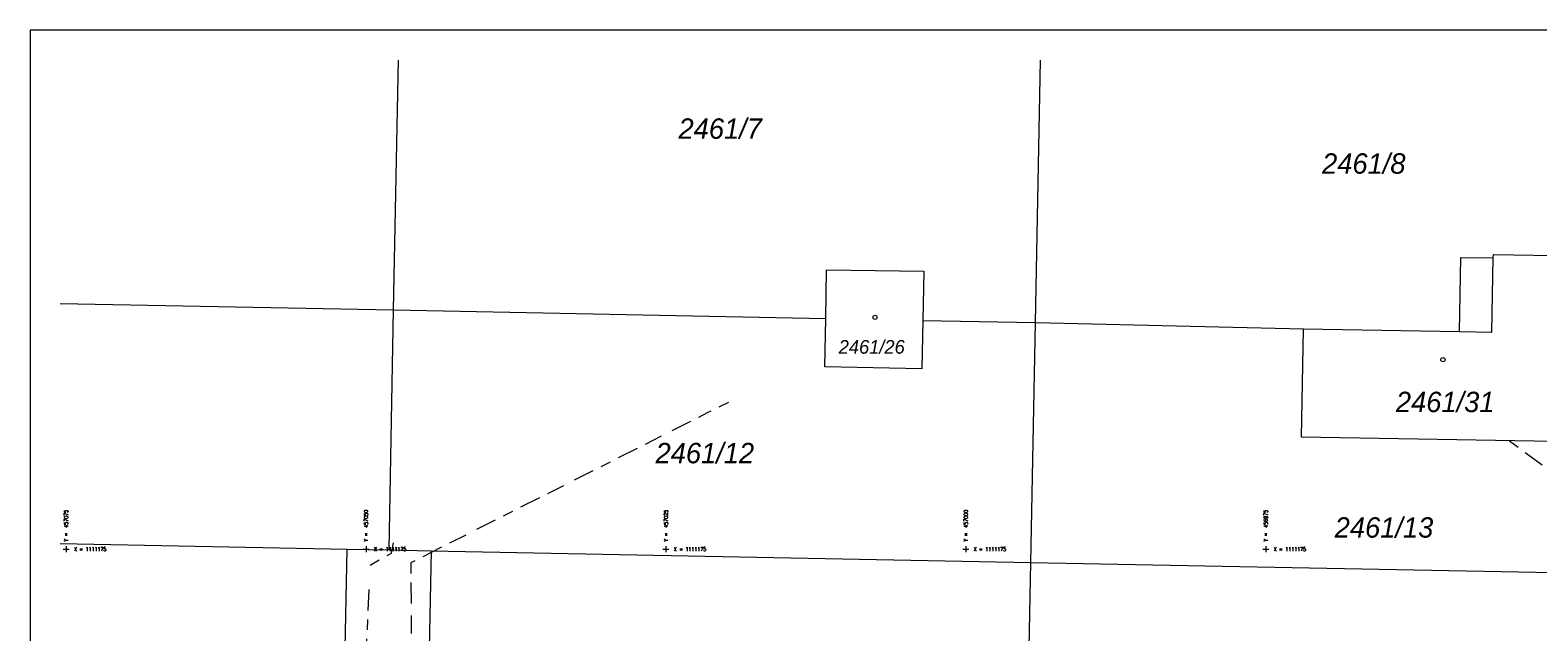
# Model space of a CAD drawing. Header units: metres. Extents: x -457078 to -456448, y -1111280 to -1111132.
# Tile 9 of 35: x -457078 to -456952, y -1111182 to -1111132. Entities that reach past the tile are written whole.
import ezdxf
from ezdxf.enums import TextEntityAlignment as Align

# ---------------------------------------------------------------- set-up
doc = ezdxf.new("R2010")
doc.units = ezdxf.units.M
doc.header["$MEASUREMENT"] = 0
doc.linetypes.add('6.2322', pattern=[40, 3.5, -3, 7, -4, 6, -3, 7, -3, 3.5])
doc.linetypes.add('6.6022', pattern=[39, 3.5, -3, 7, -6, -6, 7, -3, 3.5])
doc.layers.get('0').update_dxf_attribs({"lineweight": 13})
for name, color, linetype, lineweight in [('Hranice parcel', 9, 'Continuous', 13), ('IS_CEZ_NN_PODZ', 1, '6.6022', 0), ('IS_SMVAK_KANAL_SPL_TRASA', 32, '6.2322', 0), ('Parcelní čísla', 9, 'Continuous', 13), ('RAMECEK', 7, 'Continuous', 0), ('SIT', 5, 'Continuous', 13), ('Vnitřní kresba', 9, 'Continuous', 0), ('Značky budov', 9, 'Continuous', 13)]:
    doc.layers.add(name, color=color, linetype=linetype, lineweight=lineweight)
doc.styles.add('ROMANS', font='romans.shx')
doc.styles.add('Style-cs_Italics', font='cs_Italics.shx')

# ---------------------------------------------------------------- blocks, each defined once
blk = doc.blocks.new('4.02')
at = {"layer": 'Značky budov', "ltscale": 0.25}
blk.add_circle((-0.001, 0), 0.0175, dxfattribs=at)
blk = doc.blocks.new('SIT')
at = {"color": 0, "linetype": 'ByBlock', "lineweight": -2}
for p, q in [((-1, 0), (1, 0)), ((0, 1), (0, -1))]:
    blk.add_line(p, q, dxfattribs=at)

msp = doc.modelspace()

# ---------------------------------------------------------------- linework, layer by layer
at = {"layer": 'Hranice parcel', "ltscale": 0.25}
for p, q in [((-457047.7, -1111155.06), (-457047.29, -1111134.25)), ((-456994.2, -1111156.11), (-456993.77, -1111134.25)), ((-457075.5, -1111154.52), (-457047.7, -1111155.06)), ((-457048.08, -1111175.06), (-457047.7, -1111155.06)), ((-457047.7, -1111155.06), (-457011.69, -1111155.77)), ((-457003.6, -1111155.93), (-456994.2, -1111156.11)), ((-456994.59, -1111176.1), (-456994.2, -1111156.11)), ((-456994.2, -1111156.11), (-456971.86, -1111156.63)), ((-457075.5, -1111174.53), (-457051.58, -1111174.99)), ((-457052.16, -1111204.98), (-457051.58, -1111174.99)), ((-457051.58, -1111174.99), (-457048.08, -1111175.06)), ((-457048.08, -1111175.06), (-457044.58, -1111175.13)), ((-457044.58, -1111175.13), (-457045.17, -1111205.12)), ((-457044.58, -1111175.13), (-456994.59, -1111176.1)), ((-456995.18, -1111206.09), (-456994.59, -1111176.1)), ((-456994.59, -1111176.1), (-456944.6, -1111177.08))]:
    msp.add_line(p, q, dxfattribs=at)
at = {"layer": 'Hranice parcel', "ltscale": 0.25, "flags": 128}
for points in [[(-456971.86, -1111156.63), (-456958.87, -1111156.87), (-456958.76, -1111150.68), (-456956.04, -1111150.73), (-456956.03, -1111150.43), (-456949.33, -1111150.54), (-456949.45, -1111156.97)], [(-457011.69, -1111155.77), (-457011.62, -1111151.71), (-457003.52, -1111151.84), (-457003.6, -1111155.93)], [(-457003.6, -1111155.93), (-457003.67, -1111159.96), (-457011.76, -1111159.81), (-457011.69, -1111155.77)], [(-456949.45, -1111156.97), (-456949.61, -1111165.55), (-456949.37, -1111165.56), (-456949.38, -1111166.06), (-456972.02, -1111165.67), (-456971.86, -1111156.63)]]:
    msp.add_lwpolyline(points, dxfattribs=at)
at = {"layer": 'IS_CEZ_NN_PODZ', "ltscale": 0.25}
msp.add_lwpolyline([(-457055.49, -1111205.44), (-457051.7, -1111205.81), (-457050.91, -1111204.51), (-457050.27, -1111190.6), (-457049.66, -1111176.32), (-457047.89, -1111175.34), (-457047.58, -1111173.81)], dxfattribs=at)
at = {"layer": 'IS_SMVAK_KANAL_SPL_TRASA', "ltscale": 0.25}
for p, q in [((-457019.8, -1111162.77), (-457021.5, -1111163.62)), ((-457021.5, -1111163.62), (-457046.28, -1111176.14)), ((-456954.68, -1111165.97), (-456941.88, -1111175.45))]:
    msp.add_line(p, q, dxfattribs=at)
msp.add_lwpolyline([(-457046.28, -1111176.14), (-457046.04, -1111204.55), (-457043.76, -1111206.27)], dxfattribs=at)
at = {"layer": 'RAMECEK', "ltscale": 0.25, "flags": 128}
msp.add_lwpolyline([(-457078, -1111280.25), (-456448, -1111280.25), (-456448, -1111131.75), (-457078, -1111131.75)], close=True, dxfattribs=at)
at = {"layer": 'Vnitřní kresba', "ltscale": 0.25}
for p, q in [((-456956.16, -1111156.92), (-456956.04, -1111150.73)), ((-456958.87, -1111156.87), (-456956.16, -1111156.92))]:
    msp.add_line(p, q, dxfattribs=at)

# ---------------------------------------------------------------- block references
at = {"layer": 'SIT', "ltscale": 0.25, "xscale": 0.25, "yscale": 0.25, "zscale": 0.25}
for p in [(-457075, -1111175), (-457050, -1111175), (-457025, -1111175), (-457000, -1111175), (-456975, -1111175)]:
    msp.add_blockref('SIT', p, dxfattribs=at)
at = {"layer": 'Značky budov', "ltscale": 0.25, "xscale": 10, "yscale": 10, "zscale": 10}
for p in [(-457007.57, -1111155.68), (-456960.23, -1111159.21)]:
    msp.add_blockref('4.02', p, dxfattribs=at)

# ---------------------------------------------------------------- texts
at = {"layer": 'Parcelní čísla', "style": 'Style-cs_Italics'}
for s, height, p in [('2461/7', 1.7, (-457020.48, -1111140.8)), ('2461/26', 1.139, (-457007.85, -1111158.71)), ('2461/31', 1.7, (-456960.05, -1111163.58)), ('2461/12', 1.7, (-457021.76, -1111167.84))]:
    msp.add_text(s, height=height, dxfattribs=at).set_placement(p, align=Align.CENTER)
for s, p in [('2461/8', (-456970.31, -1111143.71)), ('2461/13', (-456969.26, -1111174.04))]:
    msp.add_text(s, height=1.7, dxfattribs=at).set_placement(p)
at = {"layer": 'SIT', "style": 'ROMANS', "width": 0.8}
for s, p in [('Y =  457075', (-457074.84, -1111174.35)), ('Y =  457050', (-457049.84, -1111174.35)), ('Y =  457025', (-457024.84, -1111174.35)), ('Y =  457000', (-456999.84, -1111174.35)), ('Y =  456975', (-456974.84, -1111174.35))]:
    msp.add_text(s, height=0.325, rotation=90, dxfattribs=at).set_placement(p)
for p in [(-457074.35, -1111175.16), (-457049.35, -1111175.16), (-457024.35, -1111175.16), (-456999.35, -1111175.16), (-456974.35, -1111175.16)]:
    msp.add_text('X = 1111175', height=0.325, dxfattribs=at).set_placement(p)

doc.saveas('drawing.dxf')
